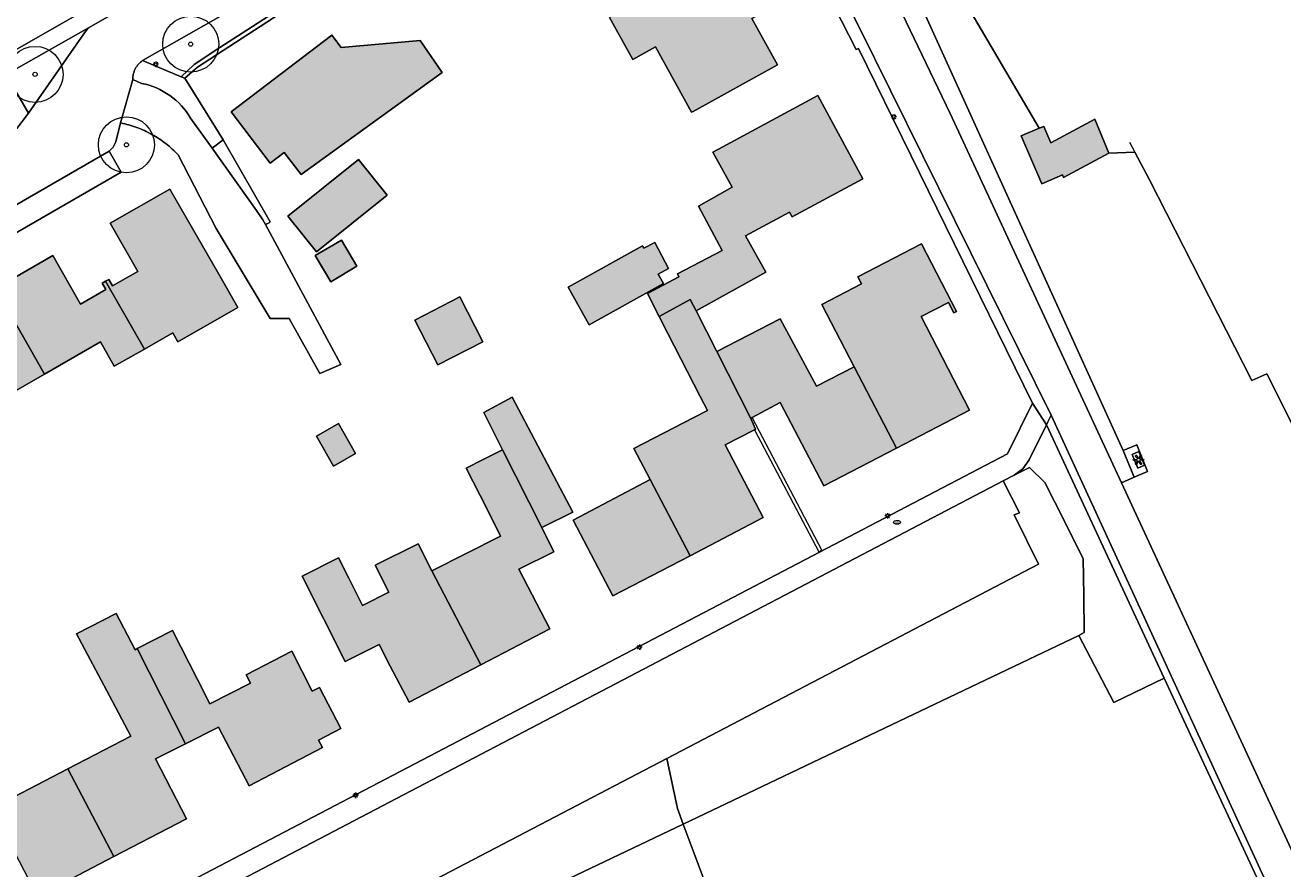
# Model space of a CAD drawing. Header units: metres. Extents: x 187482 to 189800, y 333582 to 335019.
# Tile 174 of 256: x 189212 to 189325, y 333846 to 333921. Entities that reach past the tile are written whole.
import ezdxf
from ezdxf.enums import TextEntityAlignment as Align

# ---------------------------------------------------------------- set-up
doc = ezdxf.new("R2010")
doc.units = ezdxf.units.M
doc.layers.get('0').update_dxf_attribs({"color": 252, "lineweight": 18})
for name, color, linetype, lineweight in [('B-WE-GR-BEPLANTING_CULTUUR_BODEMBEDEKKER-GV', 252, 'Continuous', 18), ('B-WE-GR-BEPLANTING_CULTUUR_BOSPLANTSOEN-GV', 252, 'Continuous', 18), ('B-WE-GR-BEPLANTING_CULTUUR_HEESTERS-GV', 252, 'Continuous', 18), ('B-WE-GR-BOOM-S', 252, 'Continuous', 18), ('B-WE-GR-BOS_LOOF-GV', 252, 'Continuous', 18), ('B-WE-GR-HAAG-G', 252, 'GR-HAAG1-SO', 18), ('B-WE-IE-KUNSTOBJECT-S', 252, 'Continuous', 18), ('B-WE-IE-MEUBILAIR-S', 252, 'Continuous', 18), ('B-WE-IE-TERREINAFSCHEIDING_KUNSTMATIG_HEKWERK-G', 252, 'IE-TERREINAFSCHEIDING_KUNSTMATIG-SO', 18), ('B-WE-IE-TERREINAFSCHEIDING_KUNSTMATIG_MUUR-G', 252, 'IE-TERREINAFSCHEIDING_KUNSTMATIG-SO', 18), ('B-WE-OG-BEBOUWING-GV', 252, 'Continuous', 18), ('B-WE-OG-BEBOUWING_BASSIN-GV', 252, 'Continuous', 18), ('B-WE-OG-TERREIN_ERF-GV', 252, 'Continuous', 18), ('B-WE-OG-WEG-GV', 252, 'Continuous', 18), ('B-WE-VH-GESLOTENVERHARDING_ASFALT-GV', 252, 'Continuous', 18), ('B-WE-VH-OPENVERHARDING_BETONSTRAATSTEEN-GV', 252, 'Continuous', 18), ('B-WE-VH-OPENVERHARDING_SIERBESTRATING-GV', 252, 'Continuous', 18), ('B-WE-VH-OPENVERHARDING_TEGEL-GV', 252, 'Continuous', 18)]:
    doc.layers.add(name, color=color, linetype=linetype, lineweight=lineweight)
doc.layers.add('B-WE-OG-BEBOUWING-V', color=7, linetype='Continuous', lineweight=18, true_color=0xf0f0f0)
doc.styles.add('NLCS-ISO', font='NLCS-ISO.ttf')
doc.linetypes.add('GR-HAAG1-SO', pattern='A,6,[176,NLCS.SHX,S=0.125,R=0,X=0,Y=0],-2', length=8)
doc.linetypes.add('IE-TERREINAFSCHEIDING_KUNSTMATIG-SO', pattern='A,4,[82,NLCS.SHX,S=0.75,R=90,X=0,Y=0],4,-2', length=10)

# ---------------------------------------------------------------- blocks, each defined once
blk = doc.blocks.new('SIE-MEUBILAIR_PAAL_LICHTMAST-SO')
for points in [[(-0.62, 0), (-1, 0)], [(-0.71, 0.71), (-0.44, 0.44)], [(0, 1), (0, 0.62)], [(0.44, 0.44), (0.71, 0.71)], [(1, 0), (0.62, 0)], [(-0.71, -0.71), (-0.44, -0.44)], [(0, -0.62), (0, -1)], [(0.44, -0.44), (0.71, -0.71)]]:
    blk.add_lwpolyline(points)
blk.add_circle((0, 0), 0.5)
blk = doc.blocks.new('SIE-MEUBILAIR_PUT_BRANDKRAAN-SO')
blk.add_ellipse((0, 0), major_axis=(1.25, 0), ratio=0.54)
at = {"style": 'NLCS-ISO'}
blk.add_text('bk', height=0.75, dxfattribs=at).set_placement((0.03, 0), align=Align.MIDDLE_CENTER)
blk = doc.blocks.new('SIE-KUNSTOBJECT-SO')
at = {"flags": 128}
blk.add_lwpolyline([(0.27, -0.73, 0.700208), (-0.27, -0.73), (-0.56, -1.53, -1), (-1.05, -1.25), (-0.5, -0.6, 0.700208), (-0.77, -0.13), (-1.6, -0.28, -1), (-1.6, 0.28), (-0.77, 0.13, 0.700208), (-0.5, 0.6), (-1.05, 1.25, -1), (-0.56, 1.53), (-0.27, 0.73, 0.700208), (0.27, 0.73), (0.56, 1.53, -1), (1.05, 1.25), (0.5, 0.6, 0.700208), (0.77, 0.13), (1.6, 0.28, -1), (1.6, -0.28), (0.77, -0.13, 0.700208), (0.5, -0.6), (1.05, -1.25, -1), (0.56, -1.53)], format="xyb", close=True, dxfattribs=at)
blk = doc.blocks.new('SGR-BOOM_GBKN-SO')
at = {"color": 0, "linetype": 'ByBlock', "lineweight": 18}
for radius in [2, 0.15]:
    blk.add_circle((0, 0), radius, dxfattribs=at)

msp = doc.modelspace()

# ---------------------------------------------------------------- hatches: boundary and pattern name
at = {"layer": 'B-WE-OG-BEBOUWING-V'}
h = msp.add_hatch(color=256, dxfattribs=at)
h.dxf.hatch_style = 1
h.paths.add_polyline_path([(189270.173, 333925.734), (189268.244, 333924.576), (189266.558, 333923.228), (189264.478, 333921.565), (189266.55, 333917.811), (189268.578, 333918.93), (189271.8, 333913.093), (189271.939, 333913.17), (189279.469, 333917.326), (189277.191, 333921.454), (189278.838, 333922.352), (189277.03, 333925.689), (189271.818, 333922.716)], flags=17)
h = msp.add_hatch(color=256, dxfattribs=at)
h.dxf.hatch_style = 1
h.paths.add_polyline_path([(189230.717, 333913.121), (189234.184, 333908.538), (189235.439, 333909.5), (189236.951, 333907.526), (189249.537, 333916.649), (189247.581, 333919.482), (189240.526, 333918.866), (189239.675, 333919.978)], flags=17)
h = msp.add_hatch(color=256, dxfattribs=at)
h.dxf.hatch_style = 1
h.paths.add_polyline_path([(189272.408, 333904.707), (189274.538, 333900.741), (189270.531, 333898.659), (189270.658, 333898.406), (189267.864, 333896.916), (189268.917, 333894.854), (189271.686, 333896.369), (189272.197, 333895.359), (189278.416, 333898.813), (189276.608, 333902.062), (189280.543, 333904.173), (189280.788, 333903.754), (189287.07, 333907.151), (189283.055, 333914.577), (189274.199, 333909.787), (189273.693, 333909.513), (189275.428, 333906.406)], flags=17)
h = msp.add_hatch(color=256, dxfattribs=at)
h.dxf.hatch_style = 1
h.paths.add_polyline_path([(189309.056, 333909.432), (189307.802, 333912.474), (189303.862, 333910.357), (189303.232, 333911.83), (189302.823, 333911.655), (189301.227, 333910.973), (189303.052, 333906.703), (189304.901, 333907.493), (189305.009, 333907.257)], flags=17)
h = msp.add_hatch(color=256, dxfattribs=at)
h.dxf.hatch_style = 1
h.paths.add_polyline_path([(189242.068, 333908.862), (189235.773, 333903.821), (189238.31, 333900.639), (189244.614, 333905.679)], flags=17)
h = msp.add_hatch(color=256, dxfattribs=at)
h.dxf.hatch_style = 1
h.paths.add_polyline_path([(189222.959, 333891.943), (189225.497, 333893.391), (189225.945, 333892.594), (189231.295, 333895.669), (189229.591, 333898.634), (189225.241, 333906.221), (189219.909, 333903.178), (189222.362, 333898.879), (189220.104, 333897.59), (189219.777, 333898.163), (189219.49, 333897.998)], flags=17)
h = msp.add_hatch(color=256, dxfattribs=at)
h.dxf.hatch_style = 1
h.paths.add_polyline_path([(189241.913, 333899.336), (189240.539, 333901.661), (189238.215, 333900.286), (189239.589, 333897.962)], flags=17)
h = msp.add_hatch(color=256, dxfattribs=at)
h.dxf.hatch_style = 1
h.paths.add_polyline_path([(189268.515, 333901.459), (189267.546, 333900.944), (189267.419, 333901.173), (189260.77, 333897.486), (189262.649, 333894.098), (189269.298, 333897.785), (189268.823, 333898.641), (189269.751, 333899.135)], flags=17)
h = msp.add_hatch(color=256, dxfattribs=at)
h.dxf.hatch_style = 1
h.paths.add_polyline_path([(189286.32, 333890.37), (189290.101, 333883.111), (189296.604, 333886.497), (189292.277, 333894.865), (189294.722, 333896.117), (189295.205, 333895.174), (189295.436, 333895.292), (189292.312, 333901.346), (189286.624, 333898.405), (189286.96, 333897.76), (189283.428, 333895.92)], flags=17)
h = msp.add_hatch(color=256, dxfattribs=at)
h.dxf.hatch_style = 1
h.paths.add_polyline_path([(189209.655, 333897.349), (189214.033, 333889.705), (189219.042, 333892.581), (189220.269, 333890.412), (189222.959, 333891.943), (189219.49, 333897.998), (189219.187, 333897.826), (189219.514, 333897.253), (189217.256, 333895.964), (189214.774, 333900.308)], flags=17)
h = msp.add_hatch(color=256, dxfattribs=at)
h.dxf.hatch_style = 1
h.paths.add_polyline_path([(189204.473, 333888.588), (189207.596, 333883.135), (189210.178, 333884.629), (189208.954, 333886.794), (189214.033, 333889.705), (189209.655, 333897.349), (189204.534, 333894.388), (189207.017, 333890.042)], flags=17)
h = msp.add_hatch(color=256, dxfattribs=at)
h.dxf.hatch_style = 1
h.paths.add_polyline_path([(189253.164, 333892.599), (189251.103, 333896.599), (189247.103, 333894.538), (189249.163, 333890.538)], flags=17)
h = msp.add_hatch(color=256, dxfattribs=at)
h.dxf.hatch_style = 1
h.paths.add_polyline_path([(189274.041, 333891.722), (189272.197, 333895.359), (189271.686, 333896.369), (189268.917, 333894.854), (189269.693, 333893.334), (189272.566, 333887.708), (189273.207, 333886.452), (189271.987, 333885.825), (189266.63, 333883.073), (189268.092, 333880.288), (189271.661, 333873.488), (189278.192, 333876.893), (189274.797, 333883.404), (189277.42, 333884.744), (189277.516, 333884.793), (189277.084, 333885.759)], flags=17)
h = msp.add_hatch(color=256, dxfattribs=at)
h.dxf.hatch_style = 1
h.paths.add_polyline_path([(189277.084, 333885.759), (189277.217, 333885.831), (189279.716, 333887.181), (189283.598, 333879.725), (189290.101, 333883.111), (189286.32, 333890.37), (189282.958, 333888.64), (189279.709, 333894.634), (189274.041, 333891.722)], flags=17)
h = msp.add_hatch(color=256, dxfattribs=at)
h.dxf.hatch_style = 1
h.paths.add_polyline_path([(189258.419, 333876.013), (189261.196, 333877.383), (189255.776, 333887.65), (189253.259, 333886.27), (189254.927, 333882.955)], flags=17)
h = msp.add_hatch(color=256, dxfattribs=at)
h.dxf.hatch_style = 1
h.paths.add_polyline_path([(189238.306, 333884.159), (189239.841, 333881.487), (189241.812, 333882.62), (189240.278, 333885.291)], flags=17)
h = msp.add_hatch(color=256, dxfattribs=at)
h.dxf.hatch_style = 1
h.paths.add_polyline_path([(189248.625, 333872.157), (189252.988, 333863.76), (189259.156, 333866.97), (189256.391, 333872.284), (189259.505, 333873.854), (189258.419, 333876.013), (189254.927, 333882.955), (189253.201, 333882.083), (189251.693, 333881.322), (189253.539, 333877.641), (189254.741, 333875.245)], flags=17)
h = msp.add_hatch(color=256, dxfattribs=at)
h.dxf.hatch_style = 1
h.paths.add_polyline_path([(189268.092, 333880.288), (189261.241, 333876.68), (189264.778, 333869.899), (189271.661, 333873.488)], flags=17)
h = msp.add_hatch(color=256, dxfattribs=at)
h.dxf.hatch_style = 1
h.paths.add_polyline_path([(189252.988, 333863.76), (189248.625, 333872.157), (189247.388, 333874.566), (189243.553, 333872.649), (189244.763, 333870.226), (189242.424, 333869.057), (189241.213, 333871.479), (189240.296, 333873.312), (189237.055, 333871.676), (189240.879, 333864.042), (189243.908, 333865.555), (189244.902, 333863.645), (189246.578, 333860.425)], flags=17)
h = msp.add_hatch(color=256, dxfattribs=at)
h.dxf.hatch_style = 1
h.paths.add_polyline_path([(189220.22, 333846.624), (189226.717, 333850.009), (189223.937, 333855.347), (189226.641, 333856.685), (189222.316, 333865.198), (189222.123, 333865.099), (189220.427, 333868.343), (189216.883, 333866.512), (189219.836, 333860.989), (189221.757, 333857.395), (189216.116, 333854.454)], flags=17)
h = msp.add_hatch(color=256, dxfattribs=at)
h.dxf.hatch_style = 1
h.paths.add_polyline_path([(189222.316, 333865.198), (189226.641, 333856.685), (189229.584, 333858.198), (189232.313, 333852.961), (189238.843, 333856.363), (189238.492, 333857.037), (189240.488, 333858.077), (189238.585, 333861.727), (189237.927, 333861.391), (189236.124, 333864.96), (189232.048, 333862.868), (189232.426, 333862.122), (189228.813, 333860.262), (189227.711, 333862.43), (189225.478, 333866.821)], flags=17)
h = msp.add_hatch(color=256, dxfattribs=at)
h.dxf.hatch_style = 1
h.paths.add_polyline_path([(189220.22, 333846.624), (189216.116, 333854.454), (189212.641, 333852.643), (189209.324, 333850.914), (189213.407, 333843.075)], flags=17)

# ---------------------------------------------------------------- linework, layer by layer
at = {"layer": 'B-WE-GR-BEPLANTING_CULTUUR_BODEMBEDEKKER-GV', "flags": 128}
msp.add_lwpolyline([(189212.602, 333913.017), (189217.75, 333920.384), (189217.977, 333920.617), (189210.631, 333916.452)], close=True, dxfattribs=at)
at = {"layer": 'B-WE-GR-BEPLANTING_CULTUUR_BODEMBEDEKKER-GV'}
for points in [[(189222.427, 333917.377, 0.0634035), (189222.143, 333916.967)], [(189222.803, 333917.704, 0.0611667), (189222.427, 333917.377)], [(189221.969, 333916.5, 0.0605467), (189221.915, 333916.005)], [(189222.143, 333916.967, 0.0641153), (189221.969, 333916.5)], [(189222.704, 333915.666, -0.1068612), (189225.229, 333914.586)], [(189225.229, 333914.586, -0.106697), (189227.083, 333912.56)]]:
    msp.add_lwpolyline(points, format="xyb", dxfattribs=at)
at = {"layer": 'B-WE-GR-BEPLANTING_CULTUUR_BODEMBEDEKKER-GV', "flags": 128}
for points in [[(189227.083, 333912.56), (189229.001, 333909.875), (189229.985, 333910.63), (189226.578, 333916.126), (189226.252, 333916.262), (189222.803, 333917.704)], [(189221.915, 333916.005), (189222.704, 333915.666)]]:
    msp.add_lwpolyline(points, dxfattribs=at)
at = {"layer": 'B-WE-GR-BEPLANTING_CULTUUR_BOSPLANTSOEN-GV', "flags": 128}
for points in [[(189303.484, 333885.194), (189301.925, 333882.043), (189301.368, 333881.259), (189300.597, 333880.685), (189301.962, 333881.365), (189303.33, 333880.038), (189305.058, 333876.629), (189305.097, 333876.551), (189306.766, 333873.259), (189306.805, 333869.949), (189306.845, 333866.631), (189306.357, 333866.377), (189309.478, 333860.38), (189313.988, 333862.564)], [(189306.357, 333866.377), (189306.845, 333866.631), (189306.805, 333869.949), (189306.766, 333873.259), (189305.097, 333876.551), (189305.058, 333876.629), (189303.33, 333880.038), (189301.962, 333881.365), (189300.597, 333880.685), (189299.621, 333880.174), (189301.06, 333877.335), (189300.582, 333877.133), (189301.728, 333874.843), (189302.77, 333872.745), (189269.589, 333855.388), (189270.535, 333850.929), (189271.059, 333849.53)], [(189271.059, 333849.53), (189270.535, 333850.929), (189269.589, 333855.388), (189232.347, 333835.908), (189234.373, 333831.854), (189245.725, 333837.439), (189248.755, 333838.885)]]:
    msp.add_lwpolyline(points, close=True, dxfattribs=at)
msp.add_lwpolyline([(189273.471, 333843.099), (189271.059, 333849.53), (189248.755, 333838.885)], dxfattribs=at)
at = {"layer": 'B-WE-GR-BEPLANTING_CULTUUR_HEESTERS-GV', "flags": 128}
for points in [[(189226.252, 333916.262), (189227.403, 333917.364), (189229.688, 333918.874), (189232.105, 333920.421), (189246.448, 333929.74), (189252.877, 333933.9), (189252.434, 333934.602), (189250.91, 333933.733), (189222.803, 333917.704)], [(189226.252, 333916.262), (189226.578, 333916.126), (189227.7, 333917.109), (189253.057, 333933.616), (189252.877, 333933.9), (189246.448, 333929.74), (189232.105, 333920.421), (189229.688, 333918.874), (189227.403, 333917.364)]]:
    msp.add_lwpolyline(points, close=True, dxfattribs=at)
at = {"layer": 'B-WE-GR-BOS_LOOF-GV', "flags": 128}
msp.add_lwpolyline([(189329.848, 333876.389), (189323.137, 333889.735), (189321.805, 333889.135), (189312.669, 333907.049), (189311.355, 333909.515), (189309.056, 333909.432), (189305.009, 333907.257), (189304.901, 333907.493), (189303.052, 333906.703), (189301.227, 333910.973), (189302.823, 333911.655), (189295.965, 333923.399), (189293.167, 333921.927), (189292.669, 333921.718), (189310.315, 333882.898)], dxfattribs=at)
at = {"layer": 'B-WE-GR-BOS_LOOF-GV'}
for points in [[(189310.315, 333882.898), (189311.532, 333883.395), (189312.508, 333881.005), (189311.291, 333880.508), (189310.174, 333879.996), (189350.222, 333793.505), (189356.125, 333780.225), (189359.076, 333773.291), (189362.036, 333766.054), (189364.9, 333758.779), (189370.089, 333744.829), (189374.822, 333731.526), (189377.183, 333724.714), (189379.77, 333717.984), (189382.867, 333710.852), (189386.104, 333703.783), (189392.501, 333690.797), (189396.066, 333683.894), (189399.737, 333677.046), (189407.364, 333663.567), (189415.197, 333650.206), (189436.307, 333614.781), (189455.773, 333583.97)], [(189324.004, 333840.987), (189313.988, 333862.564), (189309.478, 333860.38), (189306.357, 333866.377), (189271.059, 333849.53), (189273.471, 333843.099)]]:
    msp.add_lwpolyline(points, dxfattribs=at)
at = {"layer": 'B-WE-GR-HAAG-G', "ltscale": 0.2, "flags": 128}
msp.add_lwpolyline([(189227.7, 333917.109), (189253.057, 333933.616)], dxfattribs=at)
at = {"layer": 'B-WE-IE-TERREINAFSCHEIDING_KUNSTMATIG_HEKWERK-G', "ltscale": 0.2, "flags": 128}
for points in [[(189295.965, 333923.399), (189302.823, 333911.655)], [(189310.878, 333910.411), (189311.355, 333909.515)], [(189312.669, 333907.049), (189311.355, 333909.515)], [(189342.202, 333852.738), (189329.848, 333876.389), (189323.137, 333889.735), (189321.805, 333889.135), (189312.669, 333907.049)], [(189271.059, 333849.53), (189306.357, 333866.377)], [(189248.755, 333838.885), (189271.059, 333849.53)]]:
    msp.add_lwpolyline(points, dxfattribs=at)
at = {"layer": 'B-WE-IE-TERREINAFSCHEIDING_KUNSTMATIG_MUUR-G', "ltscale": 0.2, "flags": 128}
msp.add_lwpolyline([(189277.42, 333884.744), (189283.144, 333873.85), (189283.438, 333873.993), (189277.217, 333885.831)], dxfattribs=at)
msp.add_lwpolyline([(189312.231, 333881.572), (189311.728, 333882.79), (189311.12, 333882.532), (189311.622, 333881.314)], close=True, dxfattribs=at)
at = {"layer": 'B-WE-OG-BEBOUWING-GV', "flags": 128}
for points in [[(189270.173, 333925.734), (189268.244, 333924.576), (189266.558, 333923.228), (189264.478, 333921.565), (189266.55, 333917.811), (189268.578, 333918.93), (189271.8, 333913.093), (189271.939, 333913.17), (189279.469, 333917.326), (189277.191, 333921.454), (189278.838, 333922.352), (189277.03, 333925.689), (189271.818, 333922.716)], [(189230.717, 333913.121), (189234.184, 333908.538), (189235.439, 333909.5), (189236.951, 333907.526), (189249.537, 333916.649), (189247.581, 333919.482), (189240.526, 333918.866), (189239.675, 333919.978)], [(189272.408, 333904.707), (189274.538, 333900.741), (189270.531, 333898.659), (189270.658, 333898.406), (189267.864, 333896.916), (189268.917, 333894.854), (189271.686, 333896.369), (189272.197, 333895.359), (189278.416, 333898.813), (189276.608, 333902.062), (189280.543, 333904.173), (189280.788, 333903.754), (189287.07, 333907.151), (189283.055, 333914.577), (189274.199, 333909.787), (189273.693, 333909.513), (189275.428, 333906.406)], [(189309.056, 333909.432), (189307.802, 333912.474), (189303.862, 333910.357), (189303.232, 333911.83), (189302.823, 333911.655), (189301.227, 333910.973), (189303.052, 333906.703), (189304.901, 333907.493), (189305.009, 333907.257)], [(189242.068, 333908.862), (189235.773, 333903.821), (189238.31, 333900.639), (189244.614, 333905.679)], [(189222.959, 333891.943), (189225.497, 333893.391), (189225.945, 333892.594), (189231.295, 333895.669), (189229.591, 333898.634), (189225.241, 333906.221), (189219.909, 333903.178), (189222.362, 333898.879), (189220.104, 333897.59), (189219.777, 333898.163), (189219.49, 333897.998)], [(189241.913, 333899.336), (189240.539, 333901.661), (189238.215, 333900.286), (189239.589, 333897.962)], [(189286.32, 333890.37), (189290.101, 333883.111), (189296.604, 333886.497), (189292.277, 333894.865), (189294.722, 333896.117), (189295.205, 333895.174), (189295.436, 333895.292), (189292.312, 333901.346), (189286.624, 333898.405), (189286.96, 333897.76), (189283.428, 333895.92)], [(189209.655, 333897.349), (189214.033, 333889.705), (189219.042, 333892.581), (189220.269, 333890.412), (189222.959, 333891.943), (189219.49, 333897.998), (189219.187, 333897.826), (189219.514, 333897.253), (189217.256, 333895.964), (189214.774, 333900.308)], [(189204.473, 333888.588), (189207.596, 333883.135), (189210.178, 333884.629), (189208.954, 333886.794), (189214.033, 333889.705), (189209.655, 333897.349), (189204.534, 333894.388), (189207.017, 333890.042)], [(189253.164, 333892.599), (189251.103, 333896.599), (189247.103, 333894.538), (189249.163, 333890.538)], [(189274.041, 333891.722), (189272.197, 333895.359), (189271.686, 333896.369), (189268.917, 333894.854), (189269.693, 333893.334), (189272.566, 333887.708), (189273.207, 333886.452), (189271.987, 333885.825), (189266.63, 333883.073), (189268.092, 333880.288), (189271.661, 333873.488), (189278.192, 333876.893), (189274.797, 333883.404), (189277.42, 333884.744), (189277.516, 333884.793), (189277.084, 333885.759)], [(189277.084, 333885.759), (189277.217, 333885.831), (189279.716, 333887.181), (189283.598, 333879.725), (189290.101, 333883.111), (189286.32, 333890.37), (189282.958, 333888.64), (189279.709, 333894.634), (189274.041, 333891.722)], [(189258.419, 333876.013), (189261.196, 333877.383), (189255.776, 333887.65), (189253.259, 333886.27), (189254.927, 333882.955)], [(189238.306, 333884.159), (189239.841, 333881.487), (189241.812, 333882.62), (189240.278, 333885.291)], [(189248.625, 333872.157), (189252.988, 333863.76), (189259.156, 333866.97), (189256.391, 333872.284), (189259.505, 333873.854), (189258.419, 333876.013), (189254.927, 333882.955), (189253.201, 333882.083), (189251.693, 333881.322), (189253.539, 333877.641), (189254.741, 333875.245)], [(189268.092, 333880.288), (189261.241, 333876.68), (189264.778, 333869.899), (189271.661, 333873.488)], [(189252.988, 333863.76), (189248.625, 333872.157), (189247.388, 333874.566), (189243.553, 333872.649), (189244.763, 333870.226), (189242.424, 333869.057), (189241.213, 333871.479), (189240.296, 333873.312), (189237.055, 333871.676), (189240.879, 333864.042), (189243.908, 333865.555), (189244.902, 333863.645), (189246.578, 333860.425)], [(189220.22, 333846.624), (189226.717, 333850.009), (189223.937, 333855.347), (189226.641, 333856.685), (189222.316, 333865.198), (189222.123, 333865.099), (189220.427, 333868.343), (189216.883, 333866.512), (189219.836, 333860.989), (189221.757, 333857.395), (189216.116, 333854.454)], [(189222.316, 333865.198), (189226.641, 333856.685), (189229.584, 333858.198), (189232.313, 333852.961), (189238.843, 333856.363), (189238.492, 333857.037), (189240.488, 333858.077), (189238.585, 333861.727), (189237.927, 333861.391), (189236.124, 333864.96), (189232.048, 333862.868), (189232.426, 333862.122), (189228.813, 333860.262), (189227.711, 333862.43), (189225.478, 333866.821)], [(189220.22, 333846.624), (189216.116, 333854.454), (189212.641, 333852.643), (189209.324, 333850.914), (189213.407, 333843.075)]]:
    msp.add_lwpolyline(points, close=True, dxfattribs=at)
at = {"layer": 'B-WE-OG-BEBOUWING_BASSIN-GV', "flags": 128}
msp.add_lwpolyline([(189268.515, 333901.459), (189267.546, 333900.944), (189267.419, 333901.173), (189260.77, 333897.486), (189262.649, 333894.098), (189269.298, 333897.785), (189268.823, 333898.641), (189269.751, 333899.135)], close=True, dxfattribs=at)
at = {"layer": 'B-WE-OG-TERREIN_ERF-GV', "flags": 128}
for points in [[(189208.207, 333916.821), (189258.799, 333945.715), (189265.636, 333949.57), (189266.842, 333954.231), (189241.498, 333998.406), (189196.951, 333972.915)], [(189253.057, 333933.616), (189227.7, 333917.109), (189226.578, 333916.126), (189229.985, 333910.63), (189234.174, 333903.298), (189234.089, 333903.218), (189233.756, 333903.078), (189240.488, 333890.561), (189238.606, 333889.766), (189235.888, 333894.664), (189234.193, 333894.664), (189229.372, 333902.719), (189225.969, 333909.281)], [(189189.61, 333824.851), (189299.985, 333882.592), (189302.23, 333887.125), (189286.699, 333918.787), (189286.483, 333918.689), (189279.902, 333931.575)], [(189277.191, 333921.454), (189279.469, 333917.326), (189271.939, 333913.17), (189271.8, 333913.093), (189268.578, 333918.93), (189266.55, 333917.811), (189264.478, 333921.565)], [(189220.838, 333912.136), (189220.398, 333910.459), (189220.182, 333909.978), (189219.807, 333909.608), (189220.876, 333907.748), (189172.269, 333879.686)], [(189209.655, 333897.349), (189214.774, 333900.308), (189217.256, 333895.964), (189219.514, 333897.253), (189219.187, 333897.826), (189219.49, 333897.998), (189219.777, 333898.163), (189220.104, 333897.59), (189222.362, 333898.879), (189219.909, 333903.178), (189225.241, 333906.221), (189229.591, 333898.634), (189231.295, 333895.669), (189225.945, 333892.594), (189225.497, 333893.391), (189222.959, 333891.943), (189220.269, 333890.412), (189219.042, 333892.581), (189214.033, 333889.705), (189208.954, 333886.794)], [(189209.324, 333850.914), (189212.641, 333852.643), (189216.116, 333854.454), (189221.757, 333857.395), (189219.836, 333860.989), (189216.883, 333866.512), (189220.427, 333868.343), (189222.123, 333865.099), (189222.316, 333865.198), (189225.478, 333866.821), (189227.711, 333862.43), (189228.813, 333860.262), (189232.426, 333862.122), (189232.048, 333862.868), (189236.124, 333864.96), (189237.927, 333861.391), (189238.585, 333861.727), (189240.488, 333858.077), (189238.492, 333857.037), (189238.843, 333856.363), (189232.313, 333852.961), (189229.584, 333858.198), (189226.641, 333856.685), (189223.937, 333855.347), (189226.717, 333850.009), (189220.22, 333846.624), (189213.407, 333843.075)]]:
    msp.add_lwpolyline(points, dxfattribs=at)
for points in [[(189309.056, 333909.432), (189311.355, 333909.515), (189312.669, 333907.049), (189321.805, 333889.135), (189323.137, 333889.735), (189329.848, 333876.389), (189342.202, 333852.738), (189386.56, 333872.849), (189363.822, 333909.076), (189354.903, 333923.372), (189351.565, 333929.395), (189351.355, 333929.991), (189350.887, 333931.326), (189356.151, 333934.575), (189351.948, 333941.961), (189350.797, 333943.984), (189346.462, 333951.603), (189311.729, 333931.625), (189297.971, 333924.454), (189295.965, 333923.399), (189302.823, 333911.655), (189303.232, 333911.83), (189303.862, 333910.357), (189307.802, 333912.474)], [(189249.537, 333916.649), (189236.951, 333907.526), (189235.439, 333909.5), (189234.184, 333908.538), (189230.717, 333913.121), (189239.675, 333919.978), (189240.526, 333918.866), (189247.581, 333919.482)], [(189271.661, 333873.488), (189264.778, 333869.899), (189261.241, 333876.68), (189268.092, 333880.288), (189266.63, 333883.073), (189271.987, 333885.825), (189273.207, 333886.452), (189272.566, 333887.708), (189269.693, 333893.334), (189268.917, 333894.854), (189267.864, 333896.916), (189270.658, 333898.406), (189270.531, 333898.659), (189274.538, 333900.741), (189272.408, 333904.707), (189275.428, 333906.406), (189273.693, 333909.513), (189274.199, 333909.787), (189283.055, 333914.577), (189287.07, 333907.151), (189280.788, 333903.754), (189280.543, 333904.173), (189276.608, 333902.062), (189278.416, 333898.813), (189272.197, 333895.359), (189274.041, 333891.722), (189279.709, 333894.634), (189282.958, 333888.64), (189286.32, 333890.37), (189283.428, 333895.92), (189286.96, 333897.76), (189286.624, 333898.405), (189292.312, 333901.346), (189295.436, 333895.292), (189295.205, 333895.174), (189294.722, 333896.117), (189292.277, 333894.865), (189296.604, 333886.497), (189290.101, 333883.111), (189283.598, 333879.725), (189279.716, 333887.181), (189277.217, 333885.831), (189277.084, 333885.759), (189277.516, 333884.793), (189277.42, 333884.744), (189274.797, 333883.404), (189278.192, 333876.893)], [(189229.001, 333909.875), (189232.972, 333904.319), (189233.531, 333903.497), (189233.756, 333903.078), (189234.089, 333903.218), (189234.174, 333903.298), (189229.985, 333910.63)], [(189238.31, 333900.639), (189235.773, 333903.821), (189242.068, 333908.862), (189244.614, 333905.679)], [(189238.215, 333900.286), (189240.539, 333901.661), (189241.913, 333899.336), (189239.589, 333897.962)], [(189267.419, 333901.173), (189267.546, 333900.944), (189268.515, 333901.459), (189269.751, 333899.135), (189268.823, 333898.641), (189269.298, 333897.785), (189262.649, 333894.098), (189260.77, 333897.486)], [(189247.103, 333894.538), (189251.103, 333896.599), (189253.164, 333892.599), (189249.163, 333890.538)], [(189258.419, 333876.013), (189259.505, 333873.854), (189256.391, 333872.284), (189259.156, 333866.97), (189252.988, 333863.76), (189246.578, 333860.425), (189244.902, 333863.645), (189243.908, 333865.555), (189240.879, 333864.042), (189237.055, 333871.676), (189240.296, 333873.312), (189241.213, 333871.479), (189242.424, 333869.057), (189244.763, 333870.226), (189243.553, 333872.649), (189247.388, 333874.566), (189248.625, 333872.157), (189254.741, 333875.245), (189253.539, 333877.641), (189251.693, 333881.322), (189253.201, 333882.083), (189254.927, 333882.955), (189253.259, 333886.27), (189255.776, 333887.65), (189261.196, 333877.383)], [(189238.306, 333884.159), (189240.278, 333885.291), (189241.812, 333882.62), (189239.841, 333881.487)]]:
    msp.add_lwpolyline(points, close=True, dxfattribs=at)
at = {"layer": 'B-WE-OG-TERREIN_ERF-GV'}
for points in [[(189222.272, 333911.731, 0.039731), (189220.838, 333912.136)], [(189223.627, 333911.11, 0.0393128), (189222.272, 333911.731)], [(189224.869, 333910.287, 0.0381595), (189223.627, 333911.11)], [(189225.969, 333909.281, 0.0389013), (189224.869, 333910.287)]]:
    msp.add_lwpolyline(points, format="xyb", dxfattribs=at)
at = {"layer": 'B-WE-OG-WEG-GV', "flags": 128}
msp.add_lwpolyline([(189274.781, 333952.369), (189277.308, 333947.694), (189280.131, 333942.473), (189285.414, 333932.268), (189290.239, 333922.664), (189294.889, 333912.974), (189310.174, 333879.996), (189311.291, 333880.508), (189310.315, 333882.898), (189292.669, 333921.718), (189293.167, 333921.927)], dxfattribs=at)
at = {"layer": 'B-WE-VH-GESLOTENVERHARDING_ASFALT-GV', "flags": 128}
for points in [[(189266.499, 333948.337), (189217.977, 333920.617), (189217.75, 333920.384), (189212.602, 333913.017), (189211.576, 333911.647), (189206.435, 333908.625), (189205.595, 333908.132), (189196.52, 333902.898), (189195.205, 333902.141), (189191.538, 333900.029), (189190.379, 333899.361), (189181.146, 333894.004), (189180.202, 333893.458), (189165.275, 333884.824), (189164.101, 333884.277), (189162.849, 333883.943)], [(189350.222, 333793.505), (189310.174, 333879.996), (189294.889, 333912.974), (189290.239, 333922.664), (189285.414, 333932.268), (189280.131, 333942.473), (189277.308, 333947.694), (189273.736, 333945.739)], [(189273.736, 333945.739), (189276.586, 333940.536), (189286.707, 333920.799), (189303.909, 333886.054), (189324.442, 333841.367), (189324.004, 333840.987), (189349.122, 333785.126), (189352.284, 333778.392), (189355.291, 333771.587), (189358.233, 333764.545), (189360.969, 333757.421), (189370.2, 333730.189), (189372.391, 333723.228), (189374.727, 333716.314), (189377.424, 333708.701), (189380.41, 333701.196), (189383.486, 333694.341), (189386.715, 333687.556), (189390.225, 333680.602), (189393.891, 333673.73)], [(189222.803, 333917.704), (189250.91, 333933.733)], [(189165.882, 333878.618), (189167.547, 333879.423), (189219.807, 333909.608), (189220.182, 333909.978), (189220.398, 333910.459), (189220.838, 333912.136), (189221.915, 333916.005)], [(189162.912, 333800.688), (189163.368, 333800.887), (189163.451, 333800.923), (189163.508, 333800.948), (189163.824, 333801.087), (189169.114, 333803.439), (189170.926, 333804.285), (189175.74, 333806.535), (189182.098, 333809.662), (189201.215, 333819.622), (189202.947, 333820.528), (189208.978, 333823.684), (189213.079, 333825.829), (189232.347, 333835.908), (189269.589, 333855.388), (189302.77, 333872.745), (189301.728, 333874.843), (189300.582, 333877.133), (189301.06, 333877.335), (189299.621, 333880.174), (189185.044, 333820.186)]]:
    msp.add_lwpolyline(points, dxfattribs=at)
at = {"layer": 'B-WE-VH-GESLOTENVERHARDING_ASFALT-GV'}
for points in [[(189222.143, 333916.967, -0.0634035), (189222.427, 333917.377)], [(189222.427, 333917.377, -0.0611667), (189222.803, 333917.704)], [(189221.915, 333916.005, -0.0605467), (189221.969, 333916.5)], [(189221.969, 333916.5, -0.0641153), (189222.143, 333916.967)]]:
    msp.add_lwpolyline(points, format="xyb", dxfattribs=at)
at = {"layer": 'B-WE-VH-OPENVERHARDING_BETONSTRAATSTEEN-GV', "flags": 128}
for points in [[(189268.572, 333950.591), (189266.842, 333954.231), (189265.636, 333949.57), (189258.799, 333945.715), (189208.207, 333916.821)], [(189217.977, 333920.617), (189266.499, 333948.337)], [(189211.576, 333911.647), (189212.602, 333913.017), (189210.631, 333916.452), (189217.977, 333920.617)], [(189222.704, 333915.666), (189221.915, 333916.005), (189220.838, 333912.136)], [(189225.969, 333909.281), (189229.372, 333902.719), (189234.193, 333894.664), (189235.888, 333894.664), (189238.606, 333889.766), (189240.488, 333890.561), (189233.756, 333903.078), (189233.531, 333903.497), (189232.972, 333904.319), (189229.001, 333909.875), (189227.083, 333912.56)], [(189139.83, 333902.179), (189136.872, 333907.289), (189136.764, 333907.476), (189136.774, 333907.234), (189136.779, 333907.119), (189136.552, 333906.842), (189135.137, 333906.037), (189129.636, 333903.058), (189149.207, 333869.283), (189155.216, 333867.574), (189173.284, 333878.031), (189172.269, 333879.686), (189220.876, 333907.748), (189219.807, 333909.608), (189167.547, 333879.423), (189165.882, 333878.618), (189166.895, 333876.818), (189159.924, 333872.783), (189156.746, 333870.943), (189155.918, 333872.33), (189157.676, 333878.242)]]:
    msp.add_lwpolyline(points, dxfattribs=at)
at = {"layer": 'B-WE-VH-OPENVERHARDING_BETONSTRAATSTEEN-GV'}
for points in [[(189225.229, 333914.586, 0.1068612), (189222.704, 333915.666)], [(189227.083, 333912.56, 0.106697), (189225.229, 333914.586)], [(189220.838, 333912.136, -0.039731), (189222.272, 333911.731)], [(189222.272, 333911.731, -0.0393128), (189223.627, 333911.11)], [(189223.627, 333911.11, -0.0381595), (189224.869, 333910.287)], [(189224.869, 333910.287, -0.0389013), (189225.969, 333909.281)]]:
    msp.add_lwpolyline(points, format="xyb", dxfattribs=at)
at = {"layer": 'B-WE-VH-OPENVERHARDING_SIERBESTRATING-GV', "flags": 128}
for points in [[(189302.23, 333887.125), (189303.484, 333885.194), (189303.61, 333885.449), (189303.909, 333886.054), (189286.707, 333920.799), (189276.586, 333940.536), (189273.736, 333945.739), (189272.543, 333945.22), (189275.26, 333940.284), (189277.641, 333935.974), (189279.902, 333931.575), (189286.483, 333918.689), (189286.699, 333918.787)], [(189324.004, 333840.987), (189324.442, 333841.367), (189303.909, 333886.054), (189303.61, 333885.449), (189303.484, 333885.194), (189313.988, 333862.564)], [(189311.291, 333880.508), (189312.508, 333881.005), (189311.532, 333883.395), (189310.315, 333882.898)], [(189311.12, 333882.532), (189311.728, 333882.79), (189312.231, 333881.572), (189311.622, 333881.314)], [(189311.12, 333882.532), (189311.622, 333881.314), (189312.231, 333881.572), (189311.728, 333882.79)]]:
    msp.add_lwpolyline(points, close=True, dxfattribs=at)
at = {"layer": 'B-WE-VH-OPENVERHARDING_TEGEL-GV', "flags": 128}
for points in [[(189303.484, 333885.194), (189302.23, 333887.125), (189299.985, 333882.592), (189189.61, 333824.851), (189180.544, 333820.049), (189171.348, 333815.5), (189165.869, 333812.93), (189160.343, 333810.461), (189149.916, 333806.138), (189139.363, 333802.132), (189134.481, 333800.401), (189125.813, 333797.697)], [(189185.044, 333820.186), (189299.621, 333880.174), (189300.597, 333880.685), (189301.368, 333881.259), (189301.925, 333882.043), (189303.484, 333885.194)]]:
    msp.add_lwpolyline(points, dxfattribs=at)

# ---------------------------------------------------------------- block references
at = {"layer": 'B-WE-GR-BOOM-S', "xscale": 1.25, "yscale": 1.25, "zscale": 1.25}
for p in [(189227.09, 333919.17), (189213.2, 333916.47), (189221.355, 333910.181)]:
    msp.add_blockref('SGR-BOOM_GBKN-SO', p, dxfattribs=at)
at = {"layer": 'B-WE-IE-KUNSTOBJECT-S', "xscale": 0.25, "yscale": 0.25, "zscale": 0.25}
msp.add_blockref('SIE-KUNSTOBJECT-SO', (189311.695, 333882.051), dxfattribs=at)
at = {"layer": 'B-WE-IE-MEUBILAIR-S', "xscale": 0.25, "yscale": 0.25, "zscale": 0.25}
for name, p in [('SIE-MEUBILAIR_PAAL_LICHTMAST-SO', (189223.976, 333917.373)), ('SIE-MEUBILAIR_PAAL_LICHTMAST-SO', (189289.852, 333912.671)), ('SIE-MEUBILAIR_PAAL_LICHTMAST-SO', (189289.298, 333877.055)), ('SIE-MEUBILAIR_PUT_BRANDKRAAN-SO', (189290.137, 333876.477)), ('SIE-MEUBILAIR_PAAL_LICHTMAST-SO', (189267.136, 333865.326)), ('SIE-MEUBILAIR_PAAL_LICHTMAST-SO', (189241.815, 333852.1))]:
    msp.add_blockref(name, p, dxfattribs=at)

doc.saveas('drawing.dxf')
